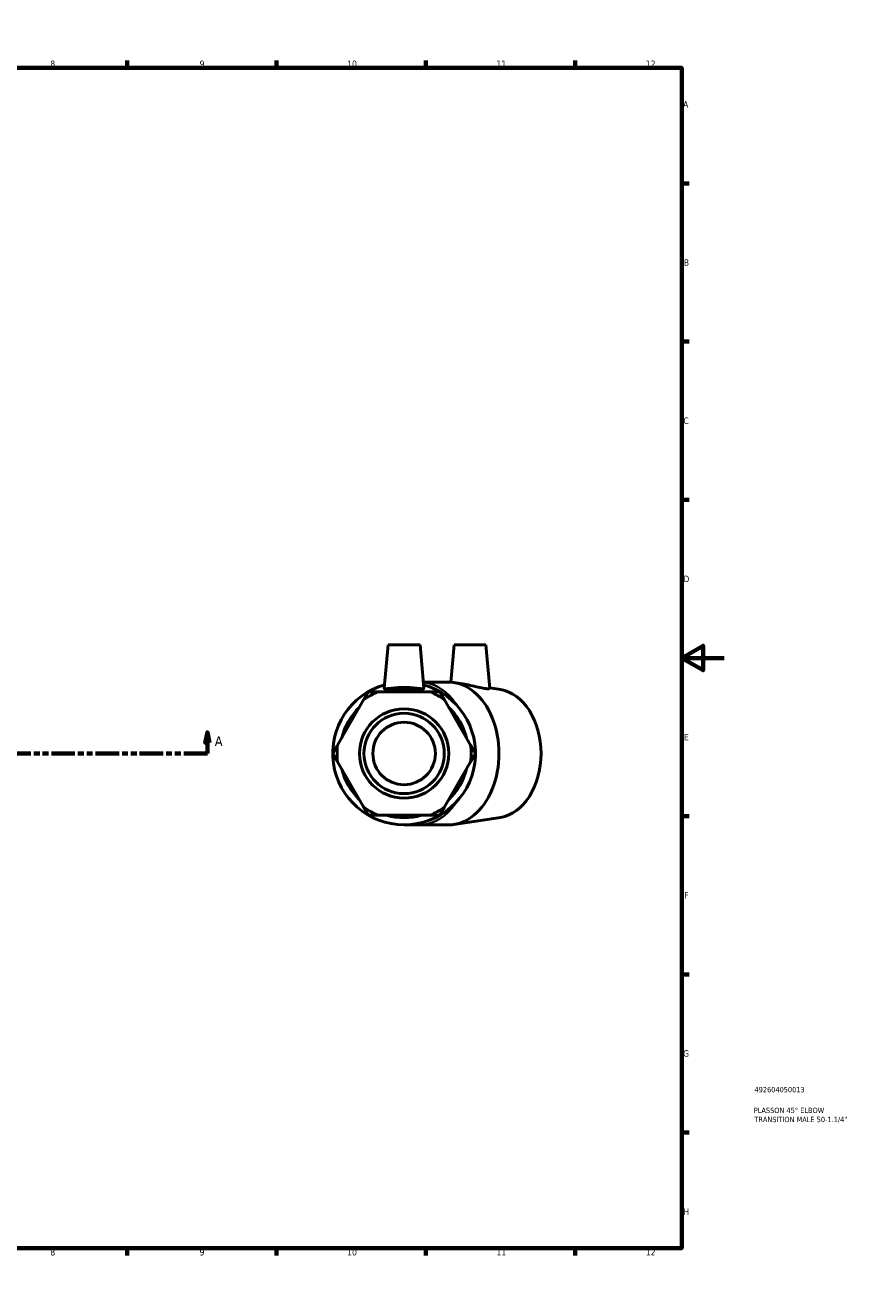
# Model space of a CAD drawing. Header units: millimetres. Extents: x 0 to 899, y -172 to 594.
# Tile 3 of 3: x 513 to 899, y 0 to 594. Entities that reach past the tile are written whole.
import ezdxf

# ---------------------------------------------------------------- set-up
doc = ezdxf.new("R2010")
doc.units = ezdxf.units.MM
doc.linetypes.add('DOUBLE_DASH_CHAIN', pattern=[1.2403, 0.6614, -0.0827, 0.1654, -0.0827, 0.1654, -0.0827])
for name, color, linetype, lineweight in [('Border (ANSI)', 7, 'Continuous', 70), ('Section Line (ANSI)', 7, 'DOUBLE_DASH_CHAIN', 70), ('Title (ISO)', 7, 'Continuous', 50), ('Visible (ANSI)', 7, 'Continuous', 50), ('Visible Narrow (ANSI)', 7, 'Continuous', 35)]:
    doc.layers.add(name, color=color, linetype=linetype, lineweight=lineweight)
doc.styles.add('Label Text (ANSI)', font='tahoma.ttf')
doc.styles.add('Note Text (ANSI)', font='tahoma.ttf')
doc.styles.add('Note Text (ISO)', font='tahoma.ttf')

# ---------------------------------------------------------------- blocks, each defined once
blk = doc.blocks.new('Borders Default Border')
at = {"layer": 'Border (ANSI)'}
for p, q in [((70.08, 574), (70.08, 577.45)), ((140.17, 574), (140.17, 577.45)), ((210.25, 574), (210.25, 577.45)), ((280.33, 574), (280.33, 577.45)), ((350.42, 574), (350.42, 577.45)), ((490.58, 574), (490.58, 577.45)), ((560.67, 574), (560.67, 577.45)), ((630.75, 574), (630.75, 577.45)), ((700.83, 574), (700.83, 577.45)), ((770.92, 574), (770.92, 577.45)), ((20, 519.75), (16.55, 519.75)), ((821, 519.75), (824.45, 519.75)), ((20, 445.5), (16.55, 445.5)), ((821, 445.5), (824.45, 445.5)), ((20, 371.25), (16.55, 371.25)), ((821, 371.25), (824.45, 371.25)), ((20, 222.75), (16.55, 222.75)), ((821, 222.75), (824.45, 222.75)), ((20, 148.5), (16.55, 148.5)), ((821, 148.5), (824.45, 148.5)), ((20, 74.25), (16.55, 74.25)), ((821, 74.25), (824.45, 74.25)), ((70.08, 20), (70.08, 16.55)), ((140.17, 20), (140.17, 16.55)), ((210.25, 20), (210.25, 16.55)), ((280.33, 20), (280.33, 16.55)), ((350.42, 20), (350.42, 16.55)), ((490.58, 20), (490.58, 16.55)), ((560.67, 20), (560.67, 16.55)), ((630.75, 20), (630.75, 16.55)), ((700.83, 20), (700.83, 16.55)), ((770.92, 20), (770.92, 16.55))]:
    blk.add_line(p, q, dxfattribs=at)
at = {"layer": 'Border (ANSI)', "flags": 128}
for points in [[(420.5, 594), (420.5, 574), (414.73, 584), (426.27, 584), (420.5, 574)], [(20, 20), (20, 574), (821, 574), (821, 20), (20, 20)], [(0, 297), (20, 297), (10, 302.77), (10, 291.23), (20, 297)], [(841, 297), (821, 297), (831, 302.77), (831, 291.23), (821, 297)], [(420.5, 0), (420.5, 20), (414.73, 10), (426.27, 10), (420.5, 20)]]:
    blk.add_lwpolyline(points, dxfattribs=at)
at = {"layer": 'Border (ANSI)', "color": 230, "true_color": 0xff0080, "attachment_point": 7, "style": 'Note Text (ANSI)'}
for s, insert, char_height in [('1', (34.35, 574.4), 3.05), ('2', (104.2, 574.4), 3.05), ('3', (174.26, 574.34), 3.05), ('4', (244.23, 574.4), 3.05), ('5', (314.48, 574.34), 3.05), ('6', (384.49, 574.34), 3.05), ('7', (454.6, 574.4), 3.05), ('8', (524.63, 574.33), 3.05), ('9', (594.7, 574.34), 3.05), ('10', (663.96, 574.34), 3.048), ('11', (734.04, 574.4), 3.048), ('12', (804.13, 574.4), 3.048), ('A', (16.78, 555.35), 3.05), ('A', (821.63, 555.35), 3.05), ('B', (17.15, 481.1), 3.05), ('B', (821.99, 481.1), 3.05), ('C', (16.95, 406.8), 3.05), ('C', (821.8, 406.8), 3.05), ('D', (16.96, 332.6), 3.05), ('D', (821.81, 332.6), 3.05), ('E', (17.21, 258.35), 3.05), ('E', (822.05, 258.35), 3.05), ('F', (17.29, 184.1), 3.05), ('F', (822.14, 184.1), 3.05), ('G', (16.81, 109.79), 3.05), ('G', (821.66, 109.79), 3.05), ('H', (16.97, 35.6), 3.05), ('H', (821.81, 35.6), 3.05), ('1', (34.35, 16.55), 3.05), ('2', (104.2, 16.55), 3.05), ('3', (174.26, 16.49), 3.05), ('4', (244.23, 16.55), 3.05), ('5', (314.48, 16.49), 3.05), ('6', (384.49, 16.49), 3.05), ('7', (454.6, 16.55), 3.05), ('8', (524.63, 16.48), 3.05), ('9', (594.7, 16.49), 3.05), ('10', (663.96, 16.49), 3.048), ('11', (734.04, 16.55), 3.048), ('12', (804.13, 16.55), 3.048)]:
    blk.add_mtext(s, dxfattribs=dict(at, insert=insert, char_height=char_height))
blk = doc.blocks.new('Title Blocks ISO')
at = {"layer": 'Title (ISO)', "color": 232, "true_color": 0xca0064, "style": 'Note Text (ISO)'}
for tag, p in [('PART_NUMBER_001', (34.16, 73.13)), ('DESCRIPTION_001', (33.84, 63.4)), ('DESCRIPTION_002', (34.09, 59.12))]:
    blk.add_attdef(tag, p, '', height=2.5, dxfattribs=at)
blk = doc.blocks.new('2dTransSection0')
at = {"layer": 'Section Line (ANSI)', "linetype": 'Continuous'}
for p, q in [((297.5, 262.18), (296.5, 257.18)), ((297.5, 257.18), (297.5, 262.18)), ((298.5, 257.18), (297.5, 262.18)), ((598.35, 262.18), (597.35, 257.18)), ((598.35, 257.18), (598.35, 262.18)), ((599.35, 257.18), (598.35, 262.18)), ((296.5, 257.18), (298.5, 257.18)), ((297.5, 252.18), (297.5, 257.18)), ((597.35, 257.18), (599.35, 257.18)), ((598.35, 252.18), (598.35, 257.18)), ((297.5, 252.18), (308.6, 252.18)), ((587.26, 252.18), (598.35, 252.18))]:
    blk.add_line(p, q, dxfattribs=at)
at = {"layer": 'Section Line (ANSI)', "linetype": 'DOUBLE_DASH_CHAIN', "ltscale": 16.686979}
blk.add_line((297.5, 252.18), (598.35, 252.18), dxfattribs=at)
at = {"layer": 'Section Line (ANSI)', "linetype": 'Continuous', "flags": 128}
for points in [[(298.5, 257.18), (297.5, 262.18), (296.5, 257.18), (298.5, 257.18)], [(599.35, 257.18), (598.35, 262.18), (597.35, 257.18), (599.35, 257.18)]]:
    blk.add_lwpolyline(points, dxfattribs=at)
at = {"layer": 'Section Line (ANSI)'}
for points in [[(298.5, 257.18), (297.5, 262.18), (296.5, 257.18), (298.5, 257.18)], [(599.35, 257.18), (598.35, 262.18), (597.35, 257.18), (599.35, 257.18)]]:
    blk.add_solid(points, dxfattribs=at)
at = {"layer": 'Section Line (ANSI)', "char_height": 4.57, "attachment_point": 7, "style": 'Label Text (ANSI)'}
for insert in [(290.14, 255.68), (601.82, 255.68)]:
    blk.add_mtext('A', dxfattribs=dict(at, insert=insert))

msp = doc.modelspace()

# ---------------------------------------------------------------- linework, layer by layer
at = {"layer": 'Visible (ANSI)'}
for p, q in [((683.189, 303.177), (681.404, 282.77)), ((683.189, 303.177), (698.189, 303.177)), ((698.189, 303.177), (699.974, 282.77)), ((714.125, 303.177), (712.591, 285.644)), ((714.125, 303.177), (729.125, 303.177)), ((729.125, 303.177), (730.912, 282.747)), ((711.538, 285.677), (699.72, 285.677)), ((718.182, 284.858), (714.077, 285.484)), ((702.934, 281.189), (678.444, 281.189)), ((735.92, 282.154), (730.897, 282.92)), ((671.686, 277.288), (659.442, 256.079)), ((721.936, 256.079), (709.692, 277.288)), ((659.442, 248.276), (671.686, 227.067)), ((709.692, 227.067), (721.936, 248.276)), ((678.444, 223.166), (702.934, 223.166)), ((735.92, 222.201), (714.077, 218.87)), ((690.689, 218.677), (697.947, 218.677)), ((711.538, 218.677), (697.947, 218.677))]:
    msp.add_line(p, q, dxfattribs=at)
for radius in [20.955, 18.86, 14.668]:
    msp.add_circle((690.689, 252.177), radius, dxfattribs=at)
for radius, start, end in [(33.5, 105.837181, 74.162819), (31.49, 112.882587, 127.117413), (30.15, 74.206831, 105.793169), (31.49, 52.882587, 67.117413), (30.15, 134.206831, 165.793169), (30.15, 14.206831, 45.793169), (31.49, 172.882587, 187.117413), (31.49, 352.882587, 7.117413), (30.15, 194.206831, 225.793169), (30.15, 314.206831, 345.793169), (31.49, 232.882587, 247.117413), (31.49, 292.882587, 307.117413), (30.15, 254.206831, 285.793169)]:
    msp.add_arc((690.689, 252.177), radius, start, end, dxfattribs=at)
for centre, major_axis, start_param, end_param in [((711.538, 252.177), (0, -33.5), 0, 3.1415927), ((733.635, 252.177), (0, -30.15), 0.1074064, 3.0341863)]:
    msp.add_ellipse(centre, major_axis=major_axis, ratio=0.7071068, start_param=start_param, end_param=end_param, dxfattribs=at)
for points in [[(673.939, 281.189), (672.778, 279.178), (671.686, 277.288)], [(678.444, 281.189), (676.261, 281.189), (673.939, 281.189)], [(707.439, 281.189), (705.117, 281.189), (702.934, 281.189)], [(709.692, 277.288), (708.6, 279.178), (707.439, 281.189)], [(659.442, 256.079), (658.35, 254.189), (657.189, 252.177)], [(724.189, 252.177), (723.028, 254.189), (721.936, 256.079)], [(657.189, 252.177), (658.35, 250.166), (659.442, 248.276)], [(721.936, 248.276), (723.028, 250.166), (724.189, 252.177)], [(671.686, 227.067), (672.778, 225.177), (673.939, 223.166)], [(707.439, 223.166), (708.6, 225.177), (709.692, 227.067)], [(673.939, 223.166), (676.261, 223.166), (678.444, 223.166)], [(702.934, 223.166), (705.117, 223.166), (707.439, 223.166)]]:
    msp.add_rational_spline(points, [1, 1.00241153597, 1], degree=2, dxfattribs=at)
for points, knots in [([(699.971, 282.729), (699.935, 282.614), (699.674, 282.562), (698.691, 282.592), (697.97, 282.671), (696.331, 282.845), (695.299, 282.953), (693.049, 283.111), (691.831, 283.156), (689.548, 283.156), (688.329, 283.111), (686.079, 282.953), (685.047, 282.845), (683.408, 282.671), (682.687, 282.592), (681.704, 282.562), (681.443, 282.614), (681.404, 282.742), (681.402, 282.756), (681.404, 282.77)], [0, 0, 0, 0, 0.33994, 0.33994, 0.6798801, 0.6798801, 1.0223307, 1.0223307, 1.3647813, 1.3647813, 1.7072319, 1.7072319, 2.0496826, 2.0496826, 2.3896226, 2.3896226, 2.7295626, 2.7295626, 2.7668287, 2.7668287, 2.7668287, 2.7668287]), ([(730.912, 282.747), (730.919, 282.664), (730.724, 282.592), (729.886, 282.562), (729.223, 282.614), (727.624, 282.853), (726.569, 283.065), (724.253, 283.585), (722.994, 283.888), (720.65, 284.412), (719.406, 284.669), (718.231, 284.851), (718.206, 284.855), (718.182, 284.858)], [2.0640318, 2.0640318, 2.0640318, 2.0640318, 2.3896226, 2.3896226, 2.7295626, 2.7295626, 3.0937811, 3.0937811, 3.4579995, 3.4579995, 3.8143263, 3.8143263, 3.8218974, 3.8218974, 3.8218974, 3.8218974])]:
    msp.add_open_spline(points, degree=3, knots=knots, dxfattribs=at)
msp.add_open_spline([(699.974, 282.77), (699.976, 282.756), (699.974, 282.742), (699.971, 282.729)], degree=3, dxfattribs=at)
at = {"layer": 'Visible Narrow (ANSI)'}
for major_axis, start_param, end_param in [((0, 33.5), 5.4883707, 6.1700548), ((0, -33.5), 0.0416343, 0.7910517)]:
    msp.add_ellipse((697.947, 252.177), major_axis=major_axis, ratio=0.7071068, start_param=start_param, end_param=end_param, dxfattribs=at)

# ---------------------------------------------------------------- block references
msp.add_blockref('Borders Default Border', (0, 0))
msp.add_blockref('Title Blocks ISO', (821, 20)).add_auto_attribs({'PART_NUMBER_001': '492604050013', 'DESCRIPTION_001': 'PLASSON 45° ELBOW', 'DESCRIPTION_002': 'TRANSITION MALE 50-1.1/4"'})
at = {"layer": 'Section Line (ANSI)'}
msp.add_blockref('2dTransSection0', (0, 0), dxfattribs=at)

doc.saveas('drawing.dxf')
